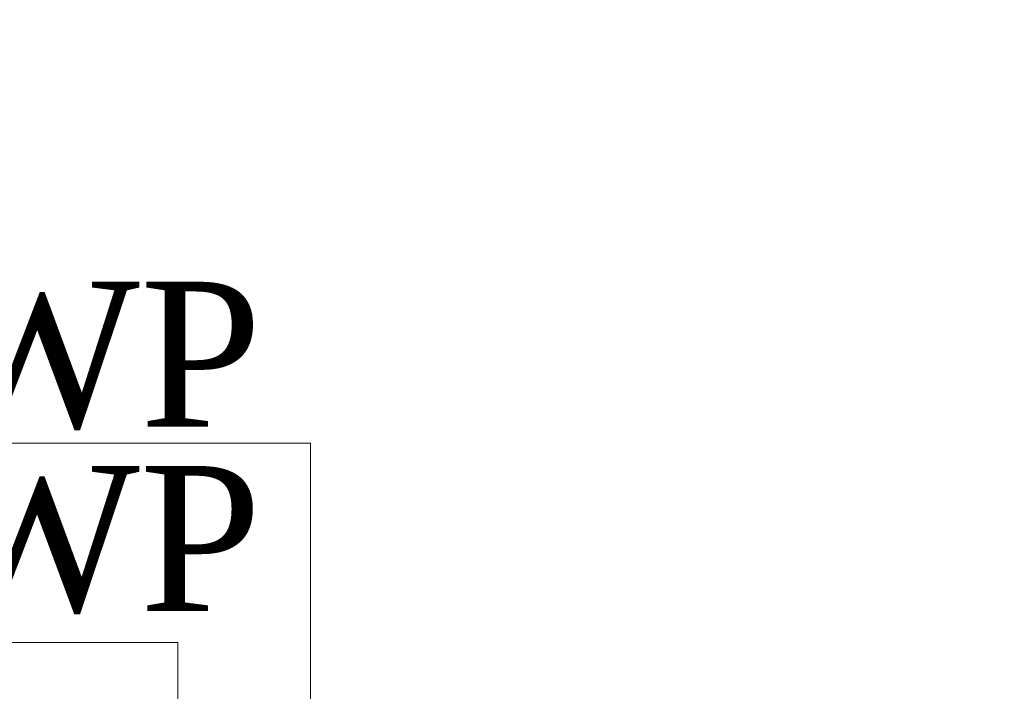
# Model space of a CAD drawing. Header units: inches. Extents: x 113025 to 158499, y 12149 to 30915.
# Tile 117 of 167: x 123920 to 123961, y 29494 to 29521. Entities that reach past the tile are written whole.
import ezdxf

# ---------------------------------------------------------------- set-up
doc = ezdxf.new("R2010")
doc.units = ezdxf.units.IN
doc.header["$MEASUREMENT"] = 0
doc.layers.add('PD_025_TEXT', color=61, linetype='Continuous')
doc.layers.add('PD_BASE', color=8, linetype='Continuous', transparency=0.5)
doc.layers.add('PP-SPRINKLER PIPE', color=1, linetype='Continuous', lineweight=0)
doc.layers.add('PP-TEXT', color=7, linetype='Continuous', lineweight=40)
doc.styles.add('Arial', font='GOTHIC.TTF')
doc.styles.add('style1', font='arial.ttf', dxfattribs={"height": 500})
doc.styles.add('TIMES NEW ROMAN', font='times.ttf')
doc.dimstyles.new('PP-DIM', dxfattribs={"dimtxt": 4, "dimasz": 1, "dimexe": 1, "dimexo": 1, "dimgap": 0.09, "dimtad": 0, "dimdec": 0, "dimzin": 0, "dimdsep": 46, "dimlunit": 4, "dimtxsty": 'TIMES NEW ROMAN', "dimblk": 'ARCHTICK', "dimcen": 0.09, "dimdle": 1, "dimclrd": 256, "dimclre": 256, "dimclrt": 256, "dimadec": 0, "dimazin": 0, "dimtfac": 1, "dimtdec": 4, "dimtofl": 0, "dimtmove": 1, "dimatfit": 3, "dimfxl": 1, "dimtolj": 1, "dimtzin": 0, "dimlwd": -1, "dimlwe": -1, "dimarcsym": 0})

# ---------------------------------------------------------------- blocks, each defined once
blk = doc.blocks.new('FIRST FLOOR AR PLAN')
at = {"layer": 'PD_BASE', "insert": (123911.9727285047, 21343.20025147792), "char_height": 8, "width": 128.4952190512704, "attachment_point": 1, "rotation": 90, "style": 'style1'}
blk.add_mtext('\\pi39.404;7\'4" WIDE\\P\\pi38.269;PASSAGE', dxfattribs=at)
blk = doc.blocks.new('zw$4BE2')
at = {"layer": 'PP-TEXT', "insert": (-410.7987189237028, 11.26141176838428, -0.002282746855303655), "char_height": 5.999999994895, "width": 79.39153849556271, "attachment_point": 7, "style": 'Arial', "bg_fill": 2}
blk.add_mtext('{\\fTimes New Roman|b0|i0|c0|p34;Ø110MM SWP }', dxfattribs=at)
at = {"layer": 'PP-TEXT', "insert": (-414.3189867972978, 3.641118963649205, -0.002282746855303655), "char_height": 5.999999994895, "width": 79.39153849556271, "attachment_point": 7, "style": 'Arial', "bg_fill": 2}
blk.add_mtext('{\\fTimes New Roman|b0|i0|c0|p34;Ø110MM WWP }', dxfattribs=at)
at = {"layer": 'PP-TEXT', "lineweight": 70, "ltscale": 12}
for points in [[(-351.6272136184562, -11.92181113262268), (-351.6272136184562, 10.83760489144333), (-405.0608886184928, 10.83760489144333)], [(-357.1164766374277, -11.2934487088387), (-357.1164766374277, 2.592762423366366), (-405.3792511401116, 2.592762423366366)]]:
    blk.add_leader(points, dimstyle='PP-DIM', override={"dimtxt": 8.5, "dimasz": 5, "dimtad": 0, "dimdec": 1, "dimcen": 0, "dimtfac": 12, "dimtdec": 1, "dimfxl": 7, "dimfxlon": 1, "dimlwd": 18, "dimarcsym": 1}, dxfattribs=at)

msp = doc.modelspace()

# ---------------------------------------------------------------- block references
at = {"layer": 'PD_025_TEXT'}
msp.add_blockref('FIRST FLOOR AR PLAN', (0, 7890.650291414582), dxfattribs=at)

# ---------------------------------------------------------------- next in the draw order: block references
msp.add_blockref('zw$4BE2', (124283.9915017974, 29493.14877658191), dxfattribs=at)

# ---------------------------------------------------------------- next in the draw order: linework, layer by layer
at = {"layer": 'PP-SPRINKLER PIPE'}
msp.add_circle((124551.2389709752, 29172.99441664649), 1741.724416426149, dxfattribs=at)

doc.saveas('drawing.dxf')
